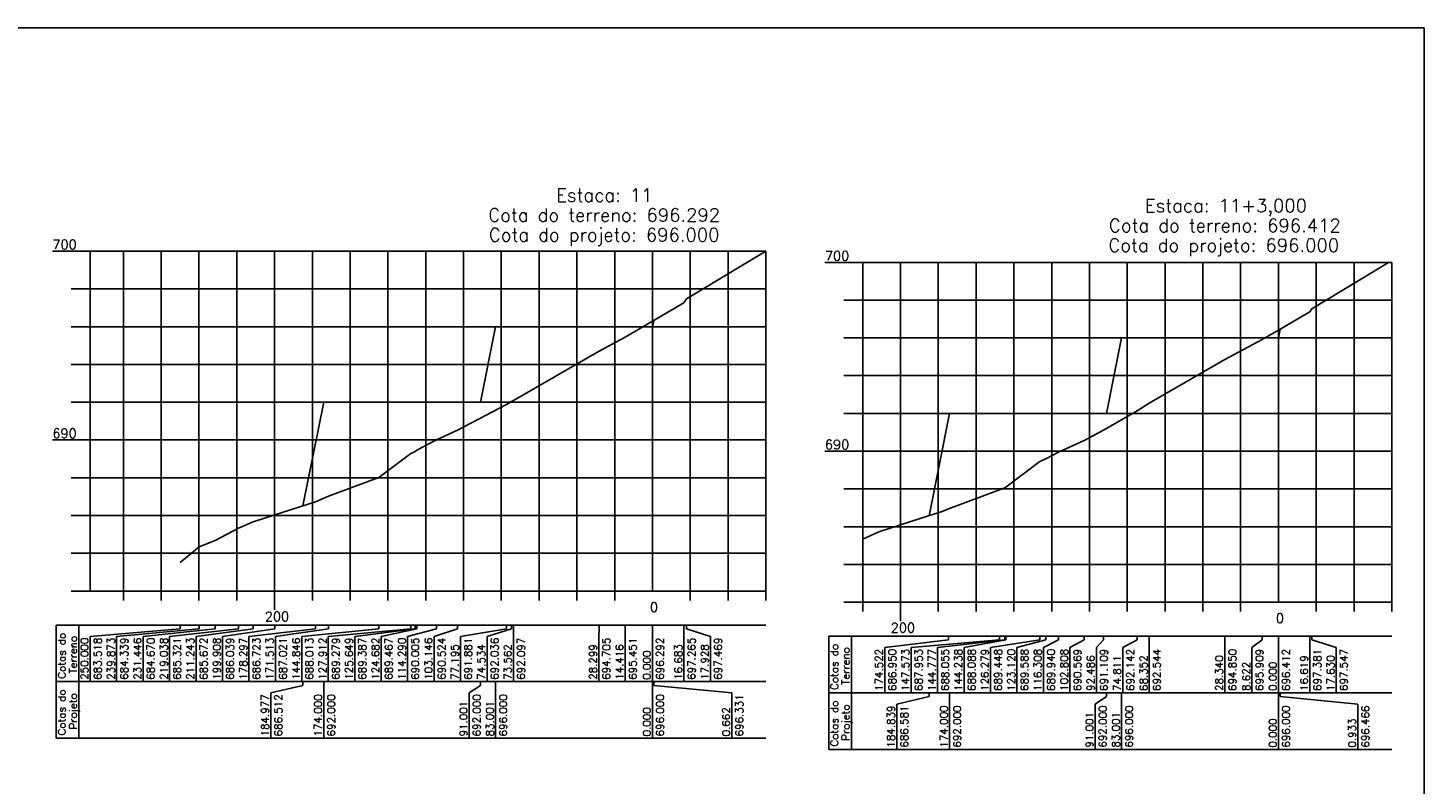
# Model space of a CAD drawing. Header units: inches. Extents: x 380 to 1905, y 2990 to 3656.
# Tile 9 of 9: x 1535 to 1905, y 3205 to 3405. Entities that reach past the tile are written whole.
import ezdxf

# ---------------------------------------------------------------- set-up
doc = ezdxf.new("R2010")
doc.units = ezdxf.units.IN
doc.header["$MEASUREMENT"] = 0
doc.linetypes.add('CONTINUO', pattern=[0])
for name, color, linetype in [('PROJETO', 104, 'Continuous'), ('TERRENO', 22, 'Continuous'), ('TG', 7, 'CONTINUO'), ('Vp', 2, 'Continuous')]:
    doc.layers.add(name, color=color, linetype=linetype)
doc.styles.add('SIMPLEX', font='simplex', dxfattribs={"height": 0.2})

msp = doc.modelspace()

# ---------------------------------------------------------------- linework, layer by layer
at = {"layer": 'PROJETO', "flags": 128}
for points in [[(1607.92, 3278.27), (1613.41, 3305.71), (1613.41, 3305.71), (1654.91, 3305.71), (1658.91, 3325.71), (1700.41, 3325.71), (1700.41, 3325.71), (1700.41, 3325.71), (1700.41, 3325.71), (1700.74, 3327.37)], [(1773.62, 3275.65), (1779.04, 3302.75), (1779.04, 3302.75), (1820.54, 3302.75), (1824.54, 3322.75), (1866.04, 3322.75), (1866.04, 3322.75), (1866.04, 3322.75), (1866.04, 3322.75), (1866.5, 3325.08)]]:
    msp.add_lwpolyline(points, dxfattribs=at)
at = {"layer": 'TERRENO', "flags": 128}
for points in [[(1575.41, 3263.3), (1580.47, 3267.41), (1584.69, 3269.06), (1590.89, 3272.32), (1594.79, 3274.07), (1600.46, 3275.91), (1611.26, 3279.33), (1614.65, 3280.82), (1627.99, 3285.78), (1636.45, 3292.11), (1637.59, 3292.65), (1638.07, 3293.05), (1643.26, 3295.74), (1648.84, 3298.33), (1661.81, 3305.12), (1663.14, 3305.89), (1663.63, 3306.2), (1686.26, 3319.24), (1693.2, 3322.97), (1700.41, 3327.17), (1708.75, 3332.04), (1709.37, 3333.06), (1730.41, 3345.75)], [(1756.04, 3269.44), (1760.3, 3271.36), (1771.55, 3275), (1777.05, 3276.74), (1778.78, 3277.5), (1792.25, 3282.51), (1793.65, 3283.02), (1793.92, 3283.19), (1802.9, 3289.99), (1804.48, 3290.69), (1807.88, 3292.45), (1814.63, 3295.59), (1819.79, 3298.29), (1828.63, 3303.46), (1831.86, 3305.47), (1851.87, 3317), (1861.73, 3322.29), (1866.04, 3324.81), (1874.35, 3329.65), (1874.85, 3330.48), (1895.18, 3342.75)]]:
    msp.add_lwpolyline(points, dxfattribs=at)
at = {"layer": 'TG', "color": 4, "linetype": 'CONTINUO', "flags": 128}
for points in [[(1541.63, 3345.71), (1551.63, 3345.71)], [(1551.63, 3255.71), (1551.63, 3345.71)], [(1700.41, 3255.71), (1700.41, 3345.71)], [(1746.04, 3342.75), (1756.04, 3342.75)], [(1756.04, 3252.75), (1756.04, 3342.75)], [(1866.04, 3252.75), (1866.04, 3342.75)], [(1546.63, 3335.71), (1551.63, 3335.71)], [(1751.04, 3332.75), (1756.04, 3332.75)], [(1546.63, 3325.71), (1551.63, 3325.71)], [(1751.04, 3322.75), (1756.04, 3322.75)], [(1546.63, 3315.71), (1551.63, 3315.71)], [(1751.04, 3312.75), (1756.04, 3312.75)], [(1546.63, 3305.71), (1551.63, 3305.71)], [(1751.04, 3302.75), (1756.04, 3302.75)], [(1541.63, 3295.71), (1551.63, 3295.71)], [(1746.04, 3292.75), (1756.04, 3292.75)], [(1546.63, 3285.71), (1551.63, 3285.71)], [(1751.04, 3282.75), (1756.04, 3282.75)], [(1546.63, 3275.71), (1551.63, 3275.71)], [(1751.04, 3272.75), (1756.04, 3272.75)], [(1546.63, 3265.71), (1551.63, 3265.71)], [(1751.04, 3262.75), (1756.04, 3262.75)], [(1546.63, 3255.71), (1551.63, 3255.71)], [(1551.63, 3255.71), (1730.41, 3255.71)], [(1560.41, 3253.21), (1560.41, 3255.71)], [(1570.41, 3253.21), (1570.41, 3255.71)], [(1580.41, 3253.21), (1580.41, 3255.71)], [(1590.41, 3253.21), (1590.41, 3255.71)], [(1600.41, 3250.71), (1600.41, 3255.71)], [(1610.41, 3253.21), (1610.41, 3255.71)], [(1620.41, 3253.21), (1620.41, 3255.71)], [(1630.41, 3253.21), (1630.41, 3255.71)], [(1640.41, 3253.21), (1640.41, 3255.71)], [(1650.41, 3253.21), (1650.41, 3255.71)], [(1660.41, 3253.21), (1660.41, 3255.71)], [(1670.41, 3253.21), (1670.41, 3255.71)], [(1680.41, 3253.21), (1680.41, 3255.71)], [(1690.41, 3253.21), (1690.41, 3255.71)], [(1710.41, 3253.21), (1710.41, 3255.71)], [(1720.41, 3253.21), (1720.41, 3255.71)], [(1730.41, 3253.21), (1730.41, 3255.71)], [(1751.04, 3252.75), (1756.04, 3252.75)], [(1756.04, 3252.75), (1896.04, 3252.75)], [(1756.04, 3250.25), (1756.04, 3252.75)], [(1766.04, 3247.75), (1766.04, 3252.75)], [(1776.04, 3250.25), (1776.04, 3252.75)], [(1786.04, 3250.25), (1786.04, 3252.75)], [(1796.04, 3250.25), (1796.04, 3252.75)], [(1806.04, 3250.25), (1806.04, 3252.75)], [(1816.04, 3250.25), (1816.04, 3252.75)], [(1826.04, 3250.25), (1826.04, 3252.75)], [(1836.04, 3250.25), (1836.04, 3252.75)], [(1846.04, 3250.25), (1846.04, 3252.75)], [(1856.04, 3250.25), (1856.04, 3252.75)], [(1876.04, 3250.25), (1876.04, 3252.75)], [(1886.04, 3250.25), (1886.04, 3252.75)], [(1896.04, 3250.25), (1896.04, 3252.75)]]:
    msp.add_lwpolyline(points, dxfattribs=at)
at = {"layer": 'TG', "color": 7, "linetype": 'CONTINUO', "flags": 128}
for points in [[(1551.63, 3345.71), (1730.41, 3345.71)], [(1560.41, 3255.71), (1560.41, 3345.71)], [(1570.41, 3255.71), (1570.41, 3345.71)], [(1580.41, 3255.71), (1580.41, 3345.71)], [(1590.41, 3255.71), (1590.41, 3345.71)], [(1600.41, 3255.71), (1600.41, 3345.71)], [(1610.41, 3255.71), (1610.41, 3345.71)], [(1620.41, 3255.71), (1620.41, 3345.71)], [(1630.41, 3255.71), (1630.41, 3345.71)], [(1640.41, 3255.71), (1640.41, 3345.71)], [(1650.41, 3255.71), (1650.41, 3345.71)], [(1660.41, 3255.71), (1660.41, 3345.71)], [(1670.41, 3255.71), (1670.41, 3345.71)], [(1680.41, 3255.71), (1680.41, 3345.71)], [(1690.41, 3255.71), (1690.41, 3345.71)], [(1710.41, 3255.71), (1710.41, 3345.71)], [(1720.41, 3255.71), (1720.41, 3345.71)], [(1730.41, 3255.71), (1730.41, 3345.71)], [(1756.04, 3342.75), (1896.04, 3342.75)], [(1766.04, 3252.75), (1766.04, 3342.75)], [(1776.04, 3252.75), (1776.04, 3342.75)], [(1786.04, 3252.75), (1786.04, 3342.75)], [(1796.04, 3252.75), (1796.04, 3342.75)], [(1806.04, 3252.75), (1806.04, 3342.75)], [(1816.04, 3252.75), (1816.04, 3342.75)], [(1826.04, 3252.75), (1826.04, 3342.75)], [(1836.04, 3252.75), (1836.04, 3342.75)], [(1846.04, 3252.75), (1846.04, 3342.75)], [(1856.04, 3252.75), (1856.04, 3342.75)], [(1876.04, 3252.75), (1876.04, 3342.75)], [(1886.04, 3252.75), (1886.04, 3342.75)], [(1896.04, 3252.75), (1896.04, 3342.75)], [(1551.63, 3335.71), (1730.41, 3335.71)], [(1756.04, 3332.75), (1896.04, 3332.75)], [(1551.63, 3325.71), (1730.41, 3325.71)], [(1756.04, 3322.75), (1896.04, 3322.75)], [(1551.63, 3315.71), (1730.41, 3315.71)], [(1756.04, 3312.75), (1896.04, 3312.75)], [(1551.63, 3305.71), (1730.41, 3305.71)], [(1756.04, 3302.75), (1896.04, 3302.75)], [(1551.63, 3295.71), (1730.41, 3295.71)], [(1756.04, 3292.75), (1896.04, 3292.75)], [(1551.63, 3285.71), (1730.41, 3285.71)], [(1756.04, 3282.75), (1896.04, 3282.75)], [(1551.63, 3275.71), (1730.41, 3275.71)], [(1756.04, 3272.75), (1896.04, 3272.75)], [(1551.63, 3265.71), (1730.41, 3265.71)], [(1756.04, 3262.75), (1896.04, 3262.75)], [(1542.63, 3246.71), (1730.41, 3246.71)], [(1542.63, 3246.71), (1542.63, 3231.71)], [(1548.63, 3246.71), (1548.63, 3231.71)], [(1575.41, 3245.71), (1551.63, 3243.71)], [(1551.63, 3243.71), (1551.63, 3231.71)], [(1580.47, 3245.71), (1558.63, 3243.71)], [(1558.63, 3243.71), (1558.63, 3231.71)], [(1584.69, 3245.71), (1565.63, 3243.71)], [(1565.63, 3243.71), (1565.63, 3231.71)], [(1590.89, 3245.71), (1572.63, 3243.71)], [(1572.63, 3243.71), (1572.63, 3231.71)], [(1575.41, 3246.71), (1575.41, 3245.71)], [(1594.79, 3245.71), (1579.63, 3243.71)], [(1579.63, 3243.71), (1579.63, 3231.71)], [(1580.47, 3246.71), (1580.47, 3245.71)], [(1584.69, 3246.71), (1584.69, 3245.71)], [(1600.46, 3245.71), (1586.63, 3243.71)], [(1586.63, 3243.71), (1586.63, 3231.71)], [(1590.89, 3246.71), (1590.89, 3245.71)], [(1611.26, 3245.71), (1593.63, 3243.71)], [(1593.63, 3243.71), (1593.63, 3231.71)], [(1594.79, 3246.71), (1594.79, 3245.71)], [(1600.46, 3246.71), (1600.46, 3245.71)], [(1614.65, 3245.71), (1600.63, 3243.71)], [(1600.63, 3243.71), (1600.63, 3231.71)], [(1627.99, 3245.71), (1607.63, 3243.71)], [(1607.63, 3243.71), (1607.63, 3231.71)], [(1611.26, 3246.71), (1611.26, 3245.71)], [(1636.45, 3245.71), (1614.63, 3243.71)], [(1614.63, 3243.71), (1614.63, 3231.71)], [(1614.65, 3246.71), (1614.65, 3245.71)], [(1637.59, 3245.71), (1621.63, 3243.71)], [(1621.63, 3243.71), (1621.63, 3231.71)], [(1627.99, 3246.71), (1627.99, 3245.71)], [(1638.07, 3245.71), (1628.63, 3243.71)], [(1628.63, 3243.71), (1628.63, 3231.71)], [(1643.26, 3245.71), (1635.63, 3243.71)], [(1635.63, 3243.71), (1635.63, 3231.71)], [(1636.45, 3246.71), (1636.45, 3245.71)], [(1637.59, 3246.71), (1637.59, 3245.71)], [(1638.07, 3246.71), (1638.07, 3245.71)], [(1648.84, 3245.71), (1642.63, 3243.71)], [(1642.63, 3243.71), (1642.63, 3231.71)], [(1643.26, 3246.71), (1643.26, 3245.71)], [(1648.84, 3246.71), (1648.84, 3245.71)], [(1661.81, 3245.71), (1649.63, 3243.71)], [(1649.63, 3243.71), (1649.63, 3231.71)], [(1663.14, 3245.71), (1656.63, 3243.71)], [(1656.63, 3243.71), (1656.63, 3231.71)], [(1661.81, 3246.71), (1661.81, 3245.71)], [(1663.14, 3246.71), (1663.14, 3245.71)], [(1663.63, 3246.71), (1663.63, 3231.71)], [(1686.26, 3245.71), (1686.2, 3243.71)], [(1686.2, 3243.71), (1686.2, 3231.71)], [(1686.26, 3246.71), (1686.26, 3245.71)], [(1693.2, 3246.71), (1693.2, 3231.71)], [(1700.41, 3246.71), (1700.41, 3231.71)], [(1708.75, 3246.71), (1708.75, 3231.71)], [(1709.37, 3246.71), (1709.37, 3245.71)], [(1709.37, 3245.71), (1715.75, 3243.71)], [(1715.75, 3243.71), (1715.75, 3231.71)], [(1747.04, 3243.75), (1896.04, 3243.75)], [(1747.04, 3243.75), (1747.04, 3228.75)], [(1753.04, 3243.75), (1753.04, 3228.75)], [(1778.78, 3243.75), (1778.78, 3242.75)], [(1792.25, 3243.75), (1792.25, 3242.75)], [(1793.65, 3243.75), (1793.65, 3242.75)], [(1793.92, 3243.75), (1793.92, 3242.75)], [(1802.9, 3243.75), (1802.9, 3242.75)], [(1804.48, 3243.75), (1804.48, 3242.75)], [(1807.88, 3243.75), (1807.88, 3242.75)], [(1814.63, 3243.75), (1814.63, 3242.75)], [(1819.79, 3243.75), (1819.79, 3242.75)], [(1828.63, 3243.75), (1828.63, 3242.75)], [(1831.86, 3243.75), (1831.86, 3228.75)], [(1851.87, 3243.75), (1851.87, 3228.75)], [(1861.73, 3243.75), (1861.73, 3242.75)], [(1866.04, 3243.75), (1866.04, 3228.75)], [(1874.35, 3243.75), (1874.35, 3228.75)], [(1874.85, 3243.75), (1874.85, 3242.75)], [(1778.78, 3242.75), (1761.86, 3240.75)], [(1761.86, 3240.75), (1761.86, 3228.75)], [(1792.25, 3242.75), (1768.86, 3240.75)], [(1768.86, 3240.75), (1768.86, 3228.75)], [(1793.65, 3242.75), (1775.86, 3240.75)], [(1775.86, 3240.75), (1775.86, 3228.75)], [(1793.92, 3242.75), (1782.86, 3240.75)], [(1782.86, 3240.75), (1782.86, 3228.75)], [(1802.9, 3242.75), (1789.86, 3240.75)], [(1789.86, 3240.75), (1789.86, 3228.75)], [(1804.48, 3242.75), (1796.86, 3240.75)], [(1796.86, 3240.75), (1796.86, 3228.75)], [(1807.88, 3242.75), (1803.86, 3240.75)], [(1803.86, 3240.75), (1803.86, 3228.75)], [(1814.63, 3242.75), (1810.86, 3240.75)], [(1810.86, 3240.75), (1810.86, 3228.75)], [(1819.79, 3242.75), (1817.86, 3240.75)], [(1817.86, 3240.75), (1817.86, 3228.75)], [(1828.63, 3242.75), (1824.86, 3240.75)], [(1824.86, 3240.75), (1824.86, 3228.75)], [(1861.73, 3242.75), (1859.04, 3240.75)], [(1859.04, 3240.75), (1859.04, 3228.75)], [(1874.85, 3242.75), (1881.35, 3240.75)], [(1881.35, 3240.75), (1881.35, 3228.75)], [(1542.63, 3231.71), (1730.41, 3231.71)], [(1542.63, 3231.71), (1542.63, 3216.71)], [(1548.63, 3231.71), (1548.63, 3216.71)], [(1607.92, 3230.71), (1599.41, 3228.71)], [(1607.92, 3231.71), (1607.92, 3230.71)], [(1613.41, 3231.71), (1613.41, 3216.71)], [(1613.41, 3231.71), (1613.41, 3230.71)], [(1654.91, 3230.71), (1651.91, 3228.71)], [(1654.91, 3231.71), (1654.91, 3230.71)], [(1658.91, 3231.71), (1658.91, 3216.71)], [(1700.41, 3231.71), (1700.41, 3216.71)], [(1700.41, 3231.71), (1700.41, 3230.71)], [(1700.41, 3231.71), (1700.41, 3230.71)], [(1700.41, 3231.71), (1700.41, 3230.71)], [(1700.74, 3231.71), (1700.74, 3230.71)], [(1700.74, 3230.71), (1721.41, 3228.71)], [(1599.41, 3228.71), (1599.41, 3216.71)], [(1651.91, 3228.71), (1651.91, 3216.71)], [(1721.41, 3228.71), (1721.41, 3216.71)], [(1747.04, 3228.75), (1896.04, 3228.75)], [(1747.04, 3228.75), (1747.04, 3213.75)], [(1753.04, 3228.75), (1753.04, 3213.75)], [(1773.62, 3227.75), (1765.04, 3225.75)], [(1765.04, 3225.75), (1765.04, 3213.75)], [(1773.62, 3228.75), (1773.62, 3227.75)], [(1779.04, 3228.75), (1779.04, 3213.75)], [(1779.04, 3228.75), (1779.04, 3227.75)], [(1820.54, 3227.75), (1817.54, 3225.75)], [(1817.54, 3225.75), (1817.54, 3213.75)], [(1820.54, 3228.75), (1820.54, 3227.75)], [(1824.54, 3228.75), (1824.54, 3213.75)], [(1866.04, 3228.75), (1866.04, 3213.75)], [(1866.04, 3228.75), (1866.04, 3227.75)], [(1866.04, 3228.75), (1866.04, 3227.75)], [(1866.04, 3228.75), (1866.04, 3227.75)], [(1866.5, 3228.75), (1866.5, 3227.75)], [(1866.5, 3227.75), (1887.04, 3225.75)], [(1887.04, 3225.75), (1887.04, 3213.75)], [(1542.63, 3216.71), (1730.41, 3216.71)], [(1747.04, 3213.75), (1896.04, 3213.75)]]:
    msp.add_lwpolyline(points, dxfattribs=at)
at = {"layer": 'Vp'}
msp.add_lwpolyline([(1904.58, 3404.83), (1345.58, 3404.83), (1345.58, 3004.33), (1729.58, 3004.33), (1729.58, 3178.65), (1904.58, 3178.65)], close=True, dxfattribs=at)

# ---------------------------------------------------------------- texts
at = {"layer": 'TG', "color": 4, "style": 'SIMPLEX'}
for s, p in [('Estaca: 11', (1674.93, 3358.79)), ('Estaca: 11+3,000', (1830.7, 3356.02)), ('Cota do terreno: 696.292', (1656.97, 3353.54)), ('Cota do terreno: 696.412', (1821.19, 3350.77)), ('Cota do projeto: 696.000', (1657.11, 3348.29)), ('Cota do projeto: 696.000', (1821.05, 3345.52))]:
    msp.add_text(s, height=3.5, dxfattribs=at).set_placement(p)
at = {"layer": 'TG', "color": 2, "style": 'SIMPLEX'}
for s, p in [('700', (1541.63, 3346.21)), ('700', (1746.04, 3343.25)), ('690', (1541.63, 3296.21)), ('690', (1746.04, 3293.25)), ('0', (1699.74, 3250.21)), ('200', (1597.83, 3247.71)), ('0', (1865.37, 3247.25)), ('200', (1763.46, 3244.75))]:
    msp.add_text(s, height=2.5, dxfattribs=at).set_placement(p)
for s, p in [('Terreno', (1548.13, 3233.87)), ('Cotas do', (1545.13, 3232.48)), ('250.000', (1551.13, 3232.21)), ('683.518', (1554.63, 3232.21)), ('239.873', (1558.13, 3232.21)), ('684.339', (1561.63, 3232.21)), ('231.446', (1565.13, 3232.21)), ('684.670', (1568.63, 3232.21)), ('219.038', (1572.13, 3232.21)), ('685.321', (1575.63, 3232.21)), ('211.243', (1579.13, 3232.21)), ('685.672', (1582.63, 3232.21)), ('199.908', (1586.13, 3232.21)), ('686.039', (1589.63, 3232.21)), ('178.297', (1593.13, 3232.21)), ('686.723', (1596.63, 3232.21)), ('171.513', (1600.13, 3232.21)), ('687.021', (1603.63, 3232.21)), ('144.846', (1607.13, 3232.21)), ('688.013', (1610.63, 3232.21)), ('127.912', (1614.13, 3232.21)), ('689.279', (1617.63, 3232.21)), ('125.649', (1621.13, 3232.21)), ('689.387', (1624.63, 3232.21)), ('124.682', (1628.13, 3232.21)), ('689.467', (1631.63, 3232.21)), ('114.290', (1635.13, 3232.21)), ('690.005', (1638.63, 3232.21)), ('103.146', (1642.13, 3232.21)), ('690.524', (1645.63, 3232.21)), ('77.195', (1649.13, 3232.21)), ('691.881', (1652.63, 3232.21)), ('74.534', (1656.13, 3232.21)), ('692.036', (1659.63, 3232.21)), ('73.562', (1663.13, 3232.21)), ('692.097', (1666.63, 3232.21)), ('28.299', (1685.7, 3232.21)), ('694.705', (1689.2, 3232.21)), ('14.416', (1692.7, 3232.21)), ('695.451', (1696.2, 3232.21)), ('696.292', (1703.41, 3232.21)), ('16.683', (1708.25, 3232.21)), ('697.265', (1711.75, 3232.21)), ('17.928', (1715.25, 3232.21)), ('697.469', (1718.75, 3232.21)), ('Cotas do', (1749.54, 3229.52)), ('Terreno', (1752.54, 3230.9)), ('0.000', (1699.91, 3232.21)), ('174.522', (1761.36, 3229.25)), ('686.950', (1764.86, 3229.25)), ('147.573', (1768.36, 3229.25)), ('687.953', (1771.86, 3229.25)), ('144.777', (1775.36, 3229.25)), ('688.055', (1778.86, 3229.25)), ('144.238', (1782.36, 3229.25)), ('688.088', (1785.86, 3229.25)), ('126.279', (1789.36, 3229.25)), ('689.448', (1792.86, 3229.25)), ('123.120', (1796.36, 3229.25)), ('689.588', (1799.86, 3229.25)), ('116.308', (1803.36, 3229.25)), ('689.940', (1806.86, 3229.25)), ('102.808', (1810.36, 3229.25)), ('690.569', (1813.86, 3229.25)), ('92.486', (1817.36, 3229.25)), ('691.109', (1820.86, 3229.25)), ('74.811', (1824.36, 3229.25)), ('692.142', (1827.86, 3229.25)), ('68.352', (1831.36, 3229.25)), ('692.544', (1834.86, 3229.25)), ('28.340', (1851.37, 3229.25)), ('694.850', (1854.87, 3229.25)), ('695.909', (1862.04, 3229.25)), ('696.412', (1869.04, 3229.25)), ('16.619', (1873.85, 3229.25)), ('697.381', (1877.35, 3229.25)), ('17.630', (1880.85, 3229.25)), ('697.547', (1884.35, 3229.25)), ('8.622', (1858.54, 3229.25)), ('0.000', (1865.54, 3229.25)), ('Cotas do', (1545.13, 3217.48)), ('Projeto', (1548.13, 3219.06)), ('184.977', (1598.91, 3217.21)), ('686.512', (1602.41, 3217.21)), ('174.000', (1612.91, 3217.21)), ('692.000', (1616.41, 3217.21)), ('91.001', (1651.41, 3217.21)), ('692.000', (1654.91, 3217.21)), ('83.001', (1658.41, 3217.21)), ('696.000', (1661.91, 3217.21)), ('696.000', (1703.41, 3217.21)), ('696.331', (1724.41, 3217.21)), ('Cotas do', (1749.54, 3214.52)), ('Projeto', (1752.54, 3216.09)), ('0.000', (1699.91, 3217.21)), ('0.662', (1720.91, 3217.21)), ('184.839', (1764.54, 3214.25)), ('686.581', (1768.04, 3214.25)), ('174.000', (1778.54, 3214.25)), ('692.000', (1782.04, 3214.25)), ('91.001', (1817.04, 3214.25)), ('692.000', (1820.54, 3214.25)), ('83.001', (1824.04, 3214.25)), ('696.000', (1827.54, 3214.25)), ('696.000', (1869.04, 3214.25)), ('696.466', (1890.04, 3214.25)), ('0.000', (1865.54, 3214.25)), ('0.933', (1886.54, 3214.25))]:
    msp.add_text(s, height=2, rotation=90, dxfattribs=at).set_placement(p)

doc.saveas('drawing.dxf')
